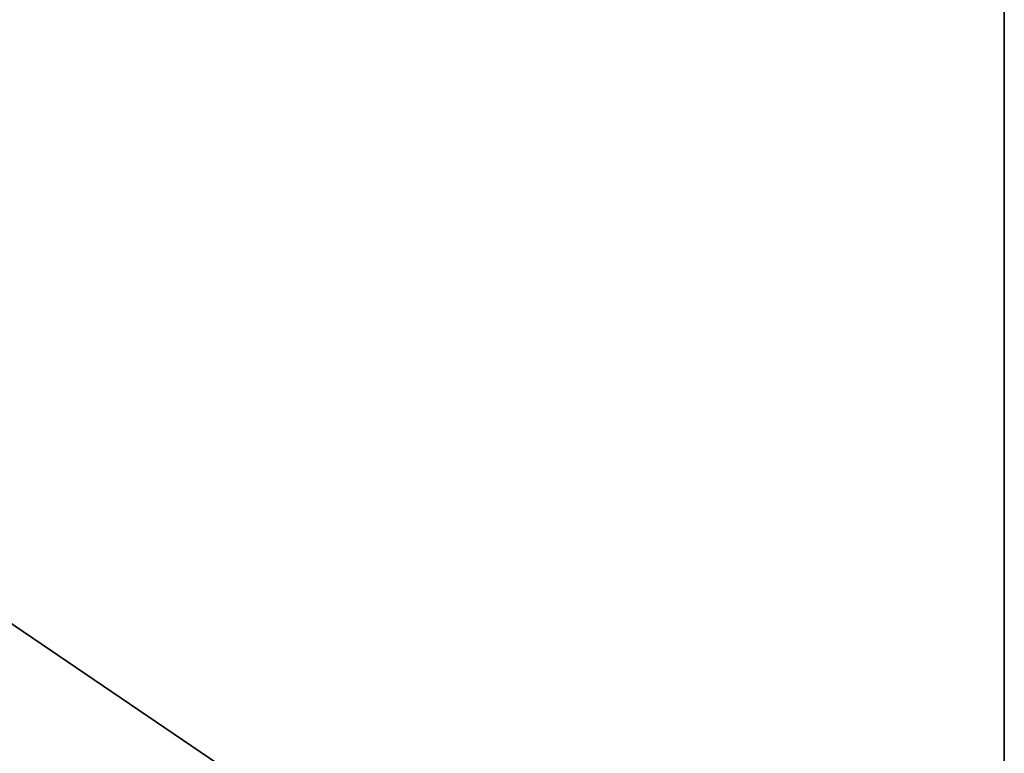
# Model space of a CAD drawing. Extents: x 0 to 35.8, y 0 to 30.4.
# Tile 103 of 106: x 34 to 35.8, y 7.1 to 8.4. Entities that reach past the tile are written whole.
import ezdxf

# ---------------------------------------------------------------- set-up
doc = ezdxf.new("R2010")
doc.units = 0
doc.header["$MEASUREMENT"] = 0
doc.layers.get('0').update_dxf_attribs({"color": 13, "linetype": 'CONTINUOUS'})
doc.layers.add('BSH_B36CD50SNB_SYMBOL_-_BO', color=59, linetype='CONTINUOUS')

# ---------------------------------------------------------------- blocks, each defined once
blk = doc.blocks.new('B36CD50SNB_TRADECAD_DXF')
at = {"layer": 'BSH_B36CD50SNB_SYMBOL_-_BO', "color": 0}
for p, q in [((35.8406, 6.0648, 0.5289), (35.8406, 30.3536, 0.5289)), ((35.8406, 30.3536, 69.3699), (35.8406, 6.0648, 69.3699)), ((35.8406, 30.3536, 69.3699), (35.8406, 6.0648, 69.3699)), ((35.8406, 6.0648, 0.5289), (35.8406, 30.3536, 0.5289))]:
    blk.add_line(p, q, dxfattribs=at)
at = {"layer": 'BSH_B36CD50SNB_SYMBOL_-_BO', "color": 250}
mesh = blk.add_polyface(dxfattribs=at)
corners = [(35.8406, 6.0648, 0.5289), (0, 30.3536, 0.5289), (0, 6.0648, 0.5289), (35.8406, 30.3536, 0.5289)]
mesh.append_faces([[corners[k] for k in face] for face in [(0, 1, 2), (1, 0, 3)]], dxfattribs={"vtx0": -1, "color": 250})
mesh = blk.add_polyface(dxfattribs=at)
corners = [(35.8406, 30.3536, 69.3699), (0, 6.0648, 69.3699), (0, 30.3536, 69.3699), (35.8406, 6.0648, 69.3699)]
mesh.append_faces([[corners[k] for k in face] for face in [(0, 1, 2), (1, 0, 3)]], dxfattribs={"vtx0": -1, "color": 250})
mesh = blk.add_polyface(dxfattribs=at)
corners = [(35.8406, 30.3536, 69.3699), (35.8406, 6.0648, 0.5289), (35.8406, 6.0648, 69.3699), (35.8406, 30.3536, 0.5289)]
mesh.append_faces([[corners[k] for k in face] for face in [(0, 1, 2), (1, 0, 3)]], dxfattribs={"vtx0": -1, "color": 250})

msp = doc.modelspace()

# ---------------------------------------------------------------- block references
at = {"color": 0}
msp.add_blockref('B36CD50SNB_TRADECAD_DXF', (0, 0), dxfattribs=at)

doc.saveas('drawing.dxf')
